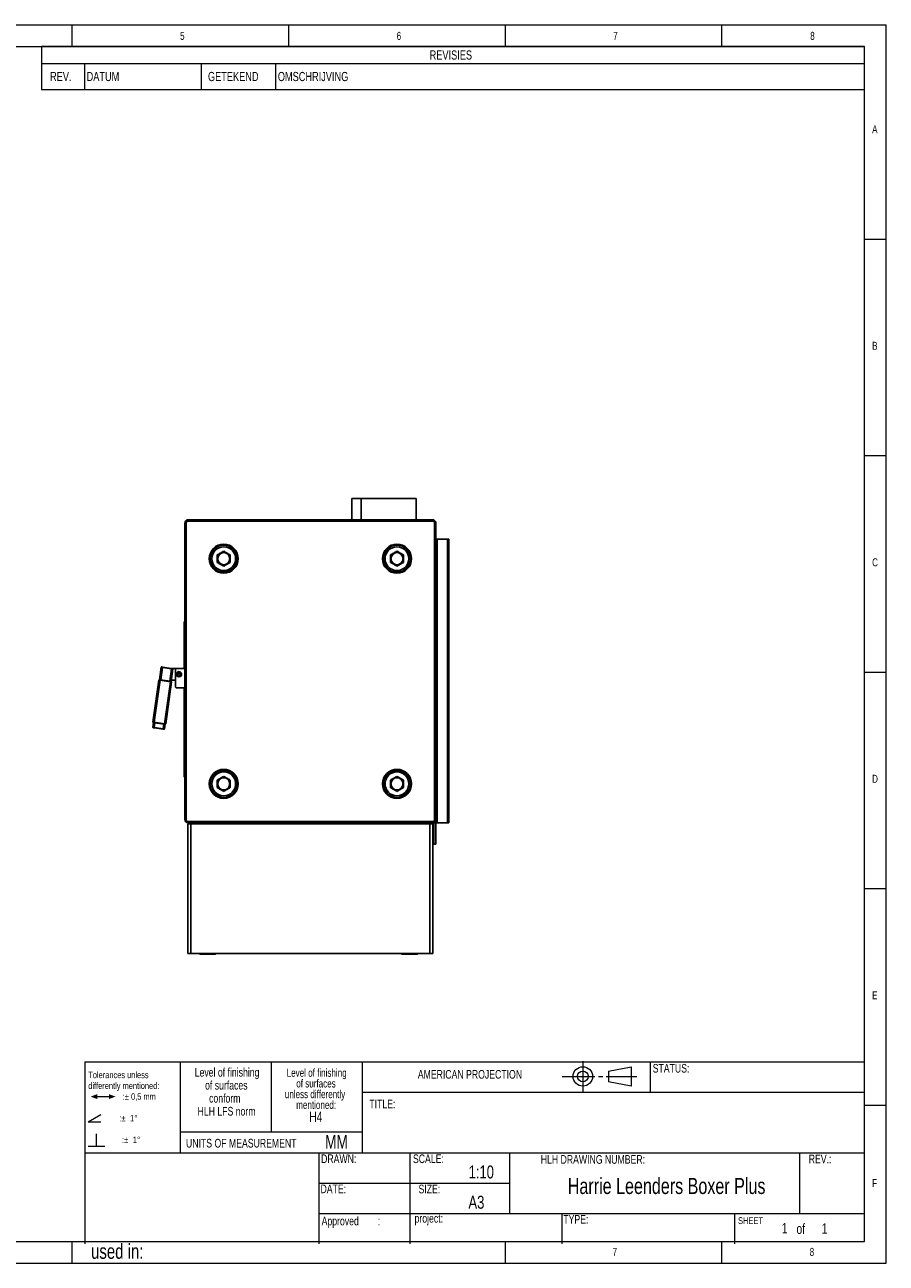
# Model space of a CAD drawing. Header units: millimetres. Extents: x 170 to 4050, y 55 to 2915.
# Tile 4 of 4: x 2061 to 4050, y 55 to 2915. Entities that reach past the tile are written whole.
import ezdxf

# ---------------------------------------------------------------- set-up
doc = ezdxf.new("R2010")
doc.units = ezdxf.units.MM
doc.header["$LTSCALE"] = 10
doc.styles.add('SLDTEXTSTYLE0', font='TXT', dxfattribs={"width": 0.75})

# ---------------------------------------------------------------- blocks, each defined once
blk = doc.blocks.new('SW_SYMBOL_GTOL_BETW')
at = {"color": 0, "linetype": 'Continuous', "lineweight": 0}
blk.add_line((8000, 5000), (22000, 5000), dxfattribs=at)
for points in [[(0, 5000), (8000, 2000), (8000, 8000)], [(22000, 2000), (22000, 8000), (30000, 5000)]]:
    blk.add_solid(points, dxfattribs=at)
blk = doc.blocks.new('SW_SYMBOL_GTOL_ANGULAR')
at = {"color": 0, "linetype": 'Continuous', "lineweight": 0}
for q in [(15000, 9380), (15000, 720)]:
    blk.add_line((0, 720), q, dxfattribs=at)
blk = doc.blocks.new('SW_SYMBOL_GTOL_PERP')
at = {"color": 0, "linetype": 'Continuous', "lineweight": 0}
for p, q in [((10000, -2500), (10000, 12500)), ((0, -2500), (20000, -2500))]:
    blk.add_line(p, q, dxfattribs=at)
blk = doc.blocks.new('SW_NOTE_0')
at = {"color": 0, "linetype": 'Continuous', "lineweight": 0, "xscale": 0.0019160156, "yscale": 0.0019160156, "zscale": 0.0019160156}
for name, p in [('SW_SYMBOL_GTOL_BETW', (5.5, -47.9)), ('SW_SYMBOL_GTOL_ANGULAR', (0, -97.9)), ('SW_SYMBOL_GTOL_PERP', (0, -147.9))]:
    blk.add_blockref(name, p, dxfattribs=at)
at = {"color": 0, "linetype": 'Continuous', "lineweight": 0, "char_height": 15, "attachment_point": 1, "style": 'SLDTEXTSTYLE0'}
for s, insert in [('Tolerances unless', (0, 19.3)), ('differently mentioned:', (0, -5.7)), (':', (79.4, -30.7)), ('%%p', (84.5, -30.7)), ('0,5 mm', (98.8, -30.7)), (':', (71.8, -80.7)), ('%%p', (76.5, -80.7)), ('1', (96.4, -80.7)), ('%%d', (106.5, -80.7)), (':', (78.1, -130.7)), ('%%p', (82.9, -130.7)), ('1', (102.8, -130.7)), ('%%d', (112.9, -130.7))]:
    blk.add_mtext(s, dxfattribs=dict(at, insert=insert))
blk = doc.blocks.new('SW_NOTE_1')
at = {"color": 0, "linetype": 'Continuous', "lineweight": 0, "char_height": 20, "attachment_point": 1, "style": 'SLDTEXTSTYLE0'}
for s, insert in [('Approved', (0, 25.8)), (':', (129.6, 25.8))]:
    blk.add_mtext(s, dxfattribs=dict(at, insert=insert))
blk = doc.blocks.new('SW_NOTE_2')
at = {"color": 0, "linetype": 'Continuous', "lineweight": 0, "attachment_point": 2, "style": 'SLDTEXTSTYLE0'}
for s, insert, char_height in [('Level of finishing', (96.4, 23.9), 18.521), ('of surfaces', (94.8, -0.8), 18.521), ('unless differently', (92.6, -25.5), 18.521), ('mentioned:', (95.2, -50.2), 18.52), ('H4', (94.5, -75.1), 23.81)]:
    blk.add_mtext(s, dxfattribs=dict(at, insert=insert, char_height=char_height))
blk = doc.blocks.new('SW_NOTE_3')
at = {"color": 0, "linetype": 'Continuous', "lineweight": 0, "char_height": 20, "attachment_point": 2, "style": 'SLDTEXTSTYLE0'}
for s, insert in [('Level of finishing', (104.1, 25.8)), ('of surfaces', (102.4, -4.2)), ('conform', (98.8, -34.2)), ('HLH LFS norm', (102.9, -64.2))]:
    blk.add_mtext(s, dxfattribs=dict(at, insert=insert))
blk = doc.blocks.new('SW_TABLEANNOTATION_0')
at = {"color": 0, "linetype": 'Continuous', "lineweight": 0}
for p, q in [((0, 0), (0, -99.4)), ((1900.2, 0), (0, 0)), ((1900.2, -99.4), (1900.2, 0)), ((0, -39.4), (1900.2, -39.4)), ((99, -39.4), (99, -99.4)), ((368.5, -39.4), (368.5, -99.4)), ((540.5, -39.4), (540.5, -99.4)), ((0, -99.4), (1900.2, -99.4))]:
    blk.add_line(p, q, dxfattribs=at)
at = {"color": 0, "linetype": 'Continuous', "lineweight": 0, "attachment_point": 1, "style": 'SLDTEXTSTYLE0'}
for s, insert, char_height in [('REVISIES', (896, -9.2), 21.17), ('REV.', (19.6, -58.9), 21.17), ('DATUM', (104, -58.9), 21.17), ('GETEKEND', (384.2, -58.9), 21.17), ('OMSCHRIJVING', (545.5, -58.9), 21.167)]:
    blk.add_mtext(s, dxfattribs=dict(at, insert=insert, char_height=char_height))

msp = doc.modelspace()

# ---------------------------------------------------------------- linework, layer by layer
at = {"color": 7, "linetype": 'Continuous', "lineweight": 0}
for p, q in [((170, 2915), (4050, 2915)), ((2170, 2915), (2170, 2865)), ((2670, 2915), (2670, 2865)), ((3170, 2915), (3170, 2865)), ((3670, 2915), (3670, 2865)), ((4050, 55), (4050, 2915)), ((220, 2865), (4000, 2865)), ((4000, 105), (4000, 2865)), ((4000, 2420), (4050, 2420)), ((4000, 1920), (4050, 1920)), ((4000, 1420), (4050, 1420)), ((4000, 920), (4050, 920)), ((2420, 520), (2420, 310)), ((4000, 420), (4050, 420)), ((220, 105), (4000, 105)), ((2170, 105), (2170, 55)), ((3170, 105), (3170, 55)), ((3670, 105), (3670, 55)), ((170, 55), (4050, 55))]:
    msp.add_line(p, q, dxfattribs=at)
for p, q in [((2815.9, 1821), (2815.9, 1772)), ((2837.5, 1821), (2815.9, 1821)), ((2837.5, 1772), (2837.5, 1821)), ((2837.5, 1821), (2837.9, 1821)), ((2837.9, 1772), (2837.9, 1821)), ((2964.9, 1821), (2837.9, 1821)), ((2964.9, 1772), (2964.9, 1821)), ((2430.4, 1764), (2433.4, 1764)), ((2430.4, 1080), (2430.4, 1764)), ((2433.4, 1764), (2433.4, 1080)), ((2438.4, 1772), (3002.4, 1772)), ((2438.4, 1772), (2438.4, 1769)), ((3002.4, 1769), (2438.4, 1769)), ((3002.4, 1769), (3002.4, 1772)), ((3007.4, 1764), (3010.4, 1764)), ((3007.4, 1080), (3007.4, 1764)), ((3010.4, 1764), (3010.4, 1080)), ((3013.4, 1727), (3010.4, 1727)), ((3013.4, 1727), (3013.4, 1072)), ((3037.4, 1727), (3013.4, 1727)), ((3037.4, 1727), (3037.4, 1072)), ((3040.4, 1727), (3037.4, 1727)), ((3040.4, 1727), (3040.4, 1072)), ((2429, 1536.1), (2430, 1537.1)), ((2429, 1534.6), (2429, 1536.1)), ((2429, 1428.8), (2429, 1534.6)), ((2429, 1534.6), (2430, 1534.6)), ((2430, 1537.1), (2430, 1534.6)), ((2430.4, 1537.1), (2430, 1537.1)), ((2430, 1534.6), (2430, 1428.8)), ((2430.4, 1534.6), (2430, 1534.6)), ((2372.1, 1402.5), (2376.1, 1431.2)), ((2379.1, 1430.8), (2375, 1402)), ((2399.9, 1427.8), (2379.1, 1430.8)), ((2379.2, 1431.7), (2400, 1428.8)), ((2370.4, 1401.7), (2356.8, 1304.6)), ((2370.4, 1401.7), (2371.6, 1402.5)), ((2373.4, 1401.3), (2373.5, 1402.2)), ((2373.5, 1402.2), (2397.3, 1398.9)), ((2395.8, 1399.1), (2399.9, 1427.8)), ((2402.8, 1427.4), (2398.8, 1398.7)), ((2399.2, 1401.7), (2399.5, 1401.7)), ((2399.5, 1403.6), (2399.5, 1401.7)), ((2399.5, 1401.7), (2409, 1401.7)), ((2410.5, 1428.7), (2400.7, 1428.7)), ((2410.5, 1428.7), (2409, 1427.2)), ((2409, 1427.2), (2409, 1385.2)), ((2430.4, 1428.7), (2410.5, 1428.7)), ((2430, 1428.8), (2429, 1428.8)), ((2429, 1428.8), (2429, 1428.7)), ((2430.4, 1428.8), (2430, 1428.8)), ((2373.4, 1401.3), (2359.8, 1304.2)), ((2397.2, 1397.9), (2373.4, 1401.3)), ((2397.2, 1397.9), (2383.5, 1300.9)), ((2400.1, 1397.5), (2386.5, 1300.5)), ((2397.3, 1398.9), (2397.2, 1397.9)), ((2399.3, 1398.6), (2400.1, 1397.5)), ((2409, 1385.2), (2410.5, 1383.7)), ((2410.5, 1383.7), (2430.4, 1383.7)), ((2429, 1383.7), (2429, 1383.6)), ((2429, 1179.6), (2429, 1383.6)), ((2429, 1383.6), (2430, 1383.6)), ((2430, 1383.6), (2430, 1179.6)), ((2430.4, 1383.6), (2430, 1383.6)), ((2356.6, 1292.5), (2358.1, 1303.4)), ((2357.6, 1303.5), (2356.8, 1304.6)), ((2380.2, 1288.2), (2359.4, 1291.1)), ((2359.6, 1303.2), (2359.8, 1304.2)), ((2383.4, 1299.9), (2359.6, 1303.2)), ((2359.6, 1292.1), (2361.1, 1303)), ((2359.6, 1292.1), (2380.4, 1289.2)), ((2359.8, 1304.2), (2383.5, 1300.9)), ((2380.4, 1289.2), (2381.9, 1300.1)), ((2383.3, 1288.8), (2384.9, 1299.7)), ((2383.5, 1300.9), (2383.4, 1299.9)), ((2386.5, 1300.5), (2385.4, 1299.6)), ((2430, 1179.6), (2429, 1179.6)), ((2429, 1178.1), (2429, 1179.6)), ((2430, 1177.1), (2429, 1178.1)), ((2430, 1179.6), (2430, 1177.1)), ((2430.4, 1179.6), (2430, 1179.6)), ((2430.4, 1177.1), (2430, 1177.1)), ((2430.4, 1080), (2433.4, 1080)), ((2437.4, 770), (2437.4, 1070)), ((2444.4, 1070), (2437.4, 1070)), ((2438.4, 1075), (3002.4, 1075)), ((2438.4, 1072), (2438.4, 1075)), ((3002.4, 1072), (2438.4, 1072)), ((2444.4, 770), (2444.4, 1070)), ((2996.4, 1070), (2444.4, 1070)), ((2508.9, 1071), (2508.9, 1070.6)), ((2509.4, 1071), (2508.9, 1071)), ((2525.4, 1071), (2509.4, 1071)), ((2525.4, 1072), (2525.4, 1070)), ((2915.4, 1072), (2915.4, 1070)), ((3002.3, 1071), (2915.4, 1071)), ((2996.4, 770), (2996.4, 1070)), ((3003.4, 1070), (2996.4, 1070)), ((3002.9, 1071), (3002.3, 1071)), ((3002.4, 1075), (3002.4, 1072)), ((3008.4, 1072), (3002.4, 1072)), ((3002.9, 1071), (3002.9, 1070.6)), ((3003.4, 770), (3003.4, 1070)), ((3003.8, 1068.5), (3003.4, 1068.5)), ((3003.8, 1033.5), (3003.8, 1068.5)), ((3003.9, 1068.5), (3005.4, 1068.5)), ((3003.9, 1033.5), (3003.9, 1068.5)), ((3005.4, 1072.6), (3005.4, 1023)), ((3007.4, 1080), (3010.4, 1080)), ((3008.4, 1072), (3008.4, 1074.7)), ((3010.4, 1080), (3010.4, 1023)), ((3013.4, 1072), (3010.4, 1072)), ((3037.4, 1072), (3013.4, 1072)), ((3040.4, 1072), (3037.4, 1072)), ((3003.4, 1033.5), (3003.8, 1033.5)), ((3005.4, 1033.5), (3003.9, 1033.5)), ((3010.4, 1023), (3005.4, 1023)), ((2444.4, 770), (2437.4, 770)), ((2996.4, 770), (2444.4, 770)), ((2501.4, 769), (2465.4, 769)), ((2967.4, 769), (2931.4, 769)), ((3003.4, 770), (2996.4, 770))]:
    msp.add_line(p, q)
at = {"color": 8, "linetype": 'Continuous', "lineweight": 15}
for p, q in [((2200, 520), (4000, 520)), ((2200, 520), (2200, 100)), ((2420, 520), (2420, 310)), ((2630, 520), (2630, 358.1)), ((2840, 520), (2840, 310))]:
    msp.add_line(p, q, dxfattribs=at)
at = {"color": 8, "linetype": 'Continuous', "lineweight": 0}
for p, q in [((2840, 520), (2840, 310)), ((3349.5, 521.4), (3349.5, 451.4)), ((3505.3, 520), (3505.3, 450)), ((3302, 486.4), (3377.5, 486.4)), ((3385.4, 486.4), (3395.4, 486.4)), ((3403.2, 486.4), (3474.5, 486.4)), ((3408.6, 498.9), (3461.1, 508.9)), ((3408.6, 498.9), (3408.6, 473.9)), ((3461.1, 508.9), (3461.1, 463.9)), ((3461.1, 463.9), (3408.6, 473.9)), ((2840, 450), (4000, 450)), ((2420, 358.1), (2840, 358.1)), ((2200, 310), (4000, 310)), ((2740, 310), (2740, 100)), ((2950, 310), (2950, 100)), ((3180, 310), (3180, 170)), ((3850, 310), (3850, 170)), ((2740, 240), (3180, 240)), ((2740, 170), (3999, 170)), ((3300.9, 170), (3300.9, 100)), ((3700, 170), (3700, 100))]:
    msp.add_line(p, q, dxfattribs=at)
at = {"flags": 128}
for points in [[(2379.1, 1430.8), (2378.5, 1430.8), (2377.9, 1430.9), (2377.4, 1431), (2377, 1431.1), (2376.6, 1431.1), (2376.3, 1431.1), (2376.1, 1431.2), (2376.1, 1431.2)], [(2377.2, 1432), (2377.3, 1432), (2377.4, 1432), (2377.6, 1432), (2377.8, 1431.9), (2378.1, 1431.9), (2378.4, 1431.9), (2378.8, 1431.8), (2379.2, 1431.7)], [(2379.1, 1430.8), (2379.1, 1431), (2379.1, 1431.1), (2379.1, 1431.3), (2379.2, 1431.5), (2379.2, 1431.6), (2379.2, 1431.7), (2379.2, 1431.7), (2379.2, 1431.7)], [(2373.4, 1401.3), (2372.8, 1401.3), (2372.3, 1401.4), (2371.7, 1401.5), (2371.3, 1401.6), (2370.9, 1401.6), (2370.7, 1401.6), (2370.5, 1401.7), (2370.4, 1401.7)], [(2371.6, 1402.5), (2371.6, 1402.5), (2371.7, 1402.5), (2371.9, 1402.5), (2372.1, 1402.4), (2372.4, 1402.4), (2372.8, 1402.4), (2373.2, 1402.3), (2373.5, 1402.2)], [(2399.9, 1427.8), (2399.9, 1428), (2399.9, 1428.2), (2399.9, 1428.4), (2400, 1428.5), (2400, 1428.7), (2400, 1428.8), (2400, 1428.8), (2400, 1428.8)], [(2402.8, 1427.4), (2402.8, 1427.4), (2402.6, 1427.4), (2402.3, 1427.5), (2402, 1427.5), (2401.5, 1427.6), (2401, 1427.7), (2400.4, 1427.8), (2399.9, 1427.8)], [(2400, 1428.8), (2400.4, 1428.8), (2400.8, 1428.7), (2401.1, 1428.7), (2401.4, 1428.6), (2401.6, 1428.6), (2401.8, 1428.6), (2401.9, 1428.6), (2402, 1428.5)], [(2400.1, 1397.5), (2400.1, 1397.5), (2399.9, 1397.5), (2399.6, 1397.6), (2399.3, 1397.6), (2398.8, 1397.7), (2398.3, 1397.8), (2397.7, 1397.8), (2397.2, 1397.9)], [(2397.3, 1398.9), (2397.7, 1398.9), (2398.1, 1398.8), (2398.4, 1398.8), (2398.7, 1398.7), (2399, 1398.7), (2399.1, 1398.7), (2399.2, 1398.6), (2399.3, 1398.6)], [(2356.6, 1292.5), (2356.7, 1292.5), (2356.8, 1292.5), (2357.1, 1292.5), (2357.5, 1292.4), (2357.9, 1292.4), (2358.4, 1292.3), (2359, 1292.2), (2359.6, 1292.1)], [(2356.8, 1304.6), (2356.8, 1304.6), (2357, 1304.6), (2357.3, 1304.6), (2357.7, 1304.5), (2358.1, 1304.4), (2358.6, 1304.4), (2359.2, 1304.3), (2359.8, 1304.2)], [(2359.4, 1291.1), (2359.1, 1291.2), (2358.7, 1291.2), (2358.3, 1291.3), (2358, 1291.3), (2357.8, 1291.4), (2357.6, 1291.4), (2357.5, 1291.4), (2357.5, 1291.4)], [(2359.6, 1303.2), (2359.2, 1303.3), (2358.9, 1303.3), (2358.5, 1303.4), (2358.2, 1303.4), (2358, 1303.5), (2357.8, 1303.5), (2357.7, 1303.5), (2357.6, 1303.5)], [(2359.6, 1292.1), (2359.5, 1291.9), (2359.5, 1291.7), (2359.5, 1291.6), (2359.5, 1291.4), (2359.5, 1291.3), (2359.4, 1291.2), (2359.4, 1291.1), (2359.4, 1291.1)], [(2380.2, 1288.2), (2380.2, 1288.2), (2380.2, 1288.3), (2380.3, 1288.4), (2380.3, 1288.5), (2380.3, 1288.6), (2380.3, 1288.8), (2380.3, 1289), (2380.4, 1289.2)], [(2382.2, 1287.9), (2382.2, 1287.9), (2382.1, 1288), (2381.9, 1288), (2381.6, 1288), (2381.3, 1288.1), (2381, 1288.1), (2380.6, 1288.2), (2380.2, 1288.2)], [(2380.4, 1289.2), (2381, 1289.1), (2381.5, 1289), (2382, 1289), (2382.5, 1288.9), (2382.8, 1288.9), (2383.1, 1288.8), (2383.3, 1288.8), (2383.3, 1288.8)], [(2385.4, 1299.6), (2385.3, 1299.6), (2385.2, 1299.6), (2385, 1299.7), (2384.8, 1299.7), (2384.5, 1299.7), (2384.1, 1299.8), (2383.8, 1299.8), (2383.4, 1299.9)], [(2383.5, 1300.9), (2384.1, 1300.8), (2384.7, 1300.7), (2385.2, 1300.6), (2385.6, 1300.6), (2386, 1300.5), (2386.3, 1300.5), (2386.4, 1300.5), (2386.5, 1300.5)]]:
    msp.add_lwpolyline(points, dxfattribs=at)
for centre, radius in [((2520.4, 1682), 33.5), ((2520.4, 1682), 32.5), ((2520.4, 1682), 31.1), ((2520.4, 1682), 27.5), ((2520.4, 1682), 14.5), ((2520.4, 1682), 14), ((2920.4, 1682), 33.5), ((2920.4, 1682), 32.5), ((2920.4, 1682), 31.1), ((2920.4, 1682), 27.5), ((2920.4, 1682), 14.5), ((2920.4, 1682), 14), ((2417.1, 1415.2), 6.05), ((2417.1, 1415.2), 4.9), ((2417.1, 1415.2), 2.5), ((2520.4, 1162), 33.5), ((2520.4, 1162), 32.5), ((2520.4, 1162), 31.1), ((2520.4, 1162), 27.5), ((2520.4, 1162), 14.5), ((2520.4, 1162), 14), ((2920.4, 1162), 33.5), ((2920.4, 1162), 32.5), ((2920.4, 1162), 31.1), ((2920.4, 1162), 27.5), ((2920.4, 1162), 14.5), ((2920.4, 1162), 14)]:
    msp.add_circle(centre, radius)
at = {"color": 8, "linetype": 'Continuous', "lineweight": 0}
for radius in [22.5, 12.5]:
    msp.add_circle((3349.5, 486.4), radius, dxfattribs=at)
for centre, radius, start, end in [((2438.4, 1764), 8, 90, 180), ((2438.4, 1764), 5, 90, 180), ((3002.4, 1764), 8, 0, 90), ((3002.4, 1764), 5, 0, 90), ((2520.4, 1682), 15, 120, 180), ((2520.4, 1682), 15, 60, 120), ((2520.4, 1682), 15, 0, 60), ((2920.4, 1682), 15, 120, 180), ((2920.4, 1682), 15, 60, 120), ((2920.4, 1682), 15, 0, 60), ((2520.4, 1682), 15, 180, 240), ((2520.4, 1682), 15, 240, 300), ((2520.4, 1682), 15, 300, 0), ((2920.4, 1682), 15, 180, 240), ((2920.4, 1682), 15, 240, 300), ((2920.4, 1682), 15, 300, 0), ((2377.1, 1431), 1, 82, 172), ((2401.8, 1427.6), 1, 352, 82), ((2357.6, 1292.4), 1, 172, 262), ((2382.4, 1288.9), 1, 262, 352), ((2520.4, 1162), 15, 120, 180), ((2520.4, 1162), 15, 60, 120), ((2520.4, 1162), 15, 0, 60), ((2920.4, 1162), 15, 120, 180), ((2920.4, 1162), 15, 60, 120), ((2920.4, 1162), 15, 0, 60), ((2520.4, 1162), 15, 180, 240), ((2520.4, 1162), 15, 240, 300), ((2520.4, 1162), 15, 300, 0), ((2920.4, 1162), 15, 180, 240), ((2920.4, 1162), 15, 240, 300), ((2920.4, 1162), 15, 300, 0), ((2438.4, 1080), 8, 180, 270), ((2438.4, 1080), 5, 180, 270), ((3002.4, 1080), 5, 270, 0), ((3002.4, 1080), 8, 270, 0), ((2465.4, 770), 1, 180, 270), ((2501.4, 770), 1, 270, 0), ((2931.4, 770), 1, 180, 270), ((2967.4, 770), 1, 270, 0)]:
    msp.add_arc(centre, radius, start, end)
for points, knots in [([(2512.9, 1695), (2512.7, 1694.9), (2511.3, 1694.1), (2508.8, 1692.7), (2506.5, 1691.4), (2505.4, 1690.7)], [0, 0, 0, 0, 0.070104, 0.530791, 1, 1, 1, 1]), ([(2505.4, 1682), (2505.4, 1683.1), (2505.4, 1685.4), (2505.4, 1688.3), (2505.4, 1690), (2505.4, 1690.7)], [0, 0, 0, 0, 0.377867, 0.761104, 1, 1, 1, 1]), ([(2520.4, 1699.4), (2519.2, 1698.6), (2516.7, 1697.2), (2514.2, 1695.8), (2512.9, 1695)], [0, 0, 0, 0, 0.495457, 1, 1, 1, 1]), ([(2527.9, 1695), (2527.7, 1695.1), (2526.3, 1695.9), (2523.8, 1697.4), (2521.5, 1698.7), (2520.4, 1699.4)], [0, 0, 0, 0, 0.070103, 0.530793, 1, 1, 1, 1]), ([(2535.4, 1690.7), (2534.2, 1691.4), (2531.7, 1692.8), (2529.2, 1694.3), (2527.9, 1695)], [0, 0, 0, 0, 0.495459, 1, 1, 1, 1]), ([(2535.4, 1682), (2535.4, 1683.1), (2535.4, 1685.4), (2535.4, 1688.3), (2535.4, 1690), (2535.4, 1690.7)], [0, 0, 0, 0, 0.377867, 0.761104, 1, 1, 1, 1]), ([(2912.9, 1695), (2912.7, 1694.9), (2911.3, 1694.1), (2908.8, 1692.7), (2906.5, 1691.4), (2905.4, 1690.7)], [0, 0, 0, 0, 0.070104, 0.53079, 1, 1, 1, 1]), ([(2905.4, 1690.7), (2905.4, 1689.3), (2905.4, 1686.4), (2905.4, 1683.5), (2905.4, 1682)], [0, 0, 0, 0, 0.495457, 1, 1, 1, 1]), ([(2920.4, 1699.4), (2919.2, 1698.6), (2916.7, 1697.2), (2914.2, 1695.8), (2912.9, 1695)], [0, 0, 0, 0, 0.495456, 1, 1, 1, 1]), ([(2927.9, 1695), (2926.9, 1695.6), (2925, 1696.7), (2922.5, 1698.1), (2921, 1699), (2920.4, 1699.4)], [0, 0, 0, 0, 0.377874, 0.761107, 1, 1, 1, 1]), ([(2935.4, 1690.7), (2934.5, 1691.2), (2932.6, 1692.3), (2930.1, 1693.7), (2928.5, 1694.7), (2927.9, 1695)], [0, 0, 0, 0, 0.371423, 0.746149, 1, 1, 1, 1]), ([(2935.4, 1682), (2935.4, 1682.2), (2935.4, 1683.8), (2935.4, 1686.7), (2935.4, 1689.4), (2935.4, 1690.7)], [0, 0, 0, 0, 0.070102, 0.530791, 1, 1, 1, 1]), ([(2505.4, 1673.4), (2505.4, 1674.4), (2505.4, 1676.5), (2505.4, 1679.4), (2505.4, 1681.3), (2505.4, 1682)], [0, 0, 0, 0, 0.371418, 0.746149, 1, 1, 1, 1]), ([(2505.4, 1673.4), (2506.6, 1672.7), (2509, 1671.2), (2511.6, 1669.8), (2512.9, 1669)], [0, 0, 0, 0, 0.495456, 1, 1, 1, 1]), ([(2512.9, 1669), (2513, 1668.9), (2514.4, 1668.2), (2516.9, 1666.7), (2519.2, 1665.4), (2520.4, 1664.7)], [0, 0, 0, 0, 0.070104, 0.53079, 1, 1, 1, 1]), ([(2520.4, 1664.7), (2521.6, 1665.4), (2524, 1666.8), (2526.6, 1668.3), (2527.9, 1669)], [0, 0, 0, 0, 0.495458, 1, 1, 1, 1]), ([(2527.9, 1669), (2528, 1669.1), (2529.4, 1669.9), (2531.9, 1671.4), (2534.2, 1672.7), (2535.4, 1673.4)], [0, 0, 0, 0, 0.070103, 0.530792, 1, 1, 1, 1]), ([(2535.4, 1673.4), (2535.4, 1674.4), (2535.4, 1676.5), (2535.4, 1679.4), (2535.4, 1681.3), (2535.4, 1682)], [0, 0, 0, 0, 0.371418, 0.746149, 1, 1, 1, 1]), ([(2905.4, 1682), (2905.4, 1681.8), (2905.4, 1680.3), (2905.4, 1677.3), (2905.4, 1674.7), (2905.4, 1673.4)], [0, 0, 0, 0, 0.070102, 0.530791, 1, 1, 1, 1]), ([(2912.9, 1669), (2911.9, 1669.6), (2910, 1670.7), (2907.5, 1672.2), (2906, 1673), (2905.4, 1673.4)], [0, 0, 0, 0, 0.377874, 0.761107, 1, 1, 1, 1]), ([(2920.4, 1664.7), (2919.5, 1665.2), (2917.6, 1666.3), (2915.1, 1667.7), (2913.5, 1668.7), (2912.9, 1669)], [0, 0, 0, 0, 0.371423, 0.746149, 1, 1, 1, 1]), ([(2920.4, 1664.7), (2921.6, 1665.4), (2924, 1666.8), (2926.6, 1668.3), (2927.9, 1669)], [0, 0, 0, 0, 0.495459, 1, 1, 1, 1]), ([(2927.9, 1669), (2928, 1669.1), (2929.4, 1669.9), (2931.9, 1671.4), (2934.2, 1672.7), (2935.4, 1673.4)], [0, 0, 0, 0, 0.070103, 0.530793, 1, 1, 1, 1]), ([(2935.4, 1673.4), (2935.4, 1674.8), (2935.4, 1677.6), (2935.4, 1680.6), (2935.4, 1682)], [0, 0, 0, 0, 0.495457, 1, 1, 1, 1]), ([(2512.9, 1175), (2512.2, 1174.7), (2511.6, 1174.3), (2510.3, 1173.6), (2509.7, 1173.2), (2507.8, 1172.1), (2506.6, 1171.4), (2505.4, 1170.7)], [0, 0, 0, 0, 0.25, 0.25, 0.5, 0.5, 1, 1, 1, 1]), ([(2520.4, 1179.4), (2519.1, 1178.6), (2517.9, 1177.9), (2515.4, 1176.5), (2514.1, 1175.8), (2512.9, 1175)], [0, 0, 0, 0, 0.5, 0.5, 1, 1, 1, 1]), ([(2520.4, 1179.4), (2521.6, 1178.6), (2522.8, 1177.9), (2525.3, 1176.5), (2526.6, 1175.8), (2527.9, 1175)], [0, 0, 0, 0, 0.5, 0.5, 1, 1, 1, 1]), ([(2527.9, 1175), (2528.5, 1174.7), (2529.1, 1174.3), (2530.4, 1173.6), (2531.1, 1173.2), (2532.9, 1172.1), (2534.2, 1171.4), (2535.4, 1170.7)], [0, 0, 0, 0, 0.25, 0.25, 0.5, 0.5, 1, 1, 1, 1]), ([(2912.9, 1175), (2912.2, 1174.7), (2911.6, 1174.3), (2910.3, 1173.6), (2909.7, 1173.2), (2907.8, 1172.1), (2906.6, 1171.4), (2905.4, 1170.7)], [0, 0, 0, 0, 0.25, 0.25, 0.5, 0.5, 1, 1, 1, 1]), ([(2920.4, 1179.4), (2919.1, 1178.6), (2917.9, 1177.9), (2915.4, 1176.5), (2914.1, 1175.8), (2912.9, 1175)], [0, 0, 0, 0, 0.5, 0.5, 1, 1, 1, 1]), ([(2927.9, 1175), (2927.2, 1175.4), (2926.6, 1175.8), (2925.3, 1176.5), (2924.7, 1176.9), (2922.8, 1177.9), (2921.6, 1178.6), (2920.4, 1179.4)], [0, 0, 0, 0, 0.25, 0.25, 0.5, 0.5, 1, 1, 1, 1]), ([(2935.4, 1170.7), (2934.1, 1171.4), (2932.9, 1172.1), (2930.4, 1173.6), (2929.1, 1174.3), (2927.9, 1175)], [0, 0, 0, 0, 0.5, 0.5, 1, 1, 1, 1]), ([(2505.4, 1170.7), (2505.4, 1169.3), (2505.4, 1167.8), (2505.4, 1165), (2505.4, 1163.5), (2505.4, 1162)], [0, 0, 0, 0, 0.5, 0.5, 1, 1, 1, 1]), ([(2505.4, 1162), (2505.4, 1161.3), (2505.4, 1160.6), (2505.4, 1159.1), (2505.4, 1158.4), (2505.4, 1156.2), (2505.4, 1154.8), (2505.4, 1153.4)], [0, 0, 0, 0, 0.25, 0.25, 0.5, 0.5, 1, 1, 1, 1]), ([(2505.4, 1153.4), (2506.6, 1152.7), (2507.8, 1151.9), (2510.3, 1150.5), (2511.6, 1149.8), (2512.9, 1149)], [0, 0, 0, 0, 0.5, 0.5, 1, 1, 1, 1]), ([(2512.9, 1149), (2513.5, 1148.7), (2514.1, 1148.3), (2515.4, 1147.6), (2516.1, 1147.2), (2517.9, 1146.1), (2519.2, 1145.4), (2520.4, 1144.7)], [0, 0, 0, 0, 0.25, 0.25, 0.5, 0.5, 1, 1, 1, 1]), ([(2520.4, 1144.7), (2521.6, 1145.4), (2522.8, 1146.1), (2525.3, 1147.6), (2526.6, 1148.3), (2527.9, 1149)], [0, 0, 0, 0, 0.5, 0.5, 1, 1, 1, 1]), ([(2527.9, 1149), (2528.5, 1149.4), (2529.1, 1149.8), (2530.4, 1150.5), (2531, 1150.9), (2532.9, 1152), (2534.1, 1152.7), (2535.4, 1153.4)], [0, 0, 0, 0, 0.25, 0.25, 0.5, 0.5, 1, 1, 1, 1]), ([(2535.4, 1162), (2535.4, 1162.8), (2535.4, 1163.5), (2535.4, 1165), (2535.4, 1165.7), (2535.4, 1167.9), (2535.4, 1169.3), (2535.4, 1170.7)], [0, 0, 0, 0, 0.25, 0.25, 0.5, 0.5, 1, 1, 1, 1]), ([(2535.4, 1153.4), (2535.4, 1154.8), (2535.4, 1156.2), (2535.4, 1159.1), (2535.4, 1160.6), (2535.4, 1162)], [0, 0, 0, 0, 0.5, 0.5, 1, 1, 1, 1]), ([(2905.4, 1170.7), (2905.4, 1169.3), (2905.4, 1167.8), (2905.4, 1165), (2905.4, 1163.5), (2905.4, 1162)], [0, 0, 0, 0, 0.5, 0.5, 1, 1, 1, 1]), ([(2905.4, 1162), (2905.4, 1161.3), (2905.4, 1160.6), (2905.4, 1159.1), (2905.4, 1158.4), (2905.4, 1156.2), (2905.4, 1154.8), (2905.4, 1153.4)], [0, 0, 0, 0, 0.25, 0.25, 0.5, 0.5, 1, 1, 1, 1]), ([(2905.4, 1153.4), (2906.6, 1152.7), (2907.8, 1151.9), (2910.3, 1150.5), (2911.6, 1149.8), (2912.9, 1149)], [0, 0, 0, 0, 0.5, 0.5, 1, 1, 1, 1]), ([(2912.9, 1149), (2913.5, 1148.7), (2914.1, 1148.3), (2915.4, 1147.6), (2916, 1147.2), (2917.9, 1146.1), (2919.1, 1145.4), (2920.4, 1144.7)], [0, 0, 0, 0, 0.25, 0.25, 0.5, 0.5, 1, 1, 1, 1]), ([(2920.4, 1144.7), (2921.6, 1145.4), (2922.8, 1146.1), (2925.3, 1147.6), (2926.6, 1148.3), (2927.9, 1149)], [0, 0, 0, 0, 0.5, 0.5, 1, 1, 1, 1]), ([(2927.9, 1149), (2928.5, 1149.4), (2929.1, 1149.8), (2930.4, 1150.5), (2931, 1150.9), (2932.9, 1152), (2934.1, 1152.7), (2935.4, 1153.4)], [0, 0, 0, 0, 0.25, 0.25, 0.5, 0.5, 1, 1, 1, 1]), ([(2935.4, 1170.7), (2935.4, 1169.3), (2935.4, 1167.8), (2935.4, 1165), (2935.4, 1163.5), (2935.4, 1162)], [0, 0, 0, 0, 0.5, 0.5, 1, 1, 1, 1]), ([(2935.4, 1162), (2935.4, 1161.3), (2935.4, 1160.6), (2935.4, 1159.1), (2935.4, 1158.4), (2935.4, 1156.2), (2935.4, 1154.8), (2935.4, 1153.4)], [0, 0, 0, 0, 0.25, 0.25, 0.5, 0.5, 1, 1, 1, 1]), ([(2508.9, 1071), (2508.6, 1071), (2508, 1070.9), (2507.3, 1070.5), (2507, 1070.2), (2506.9, 1070)], [0, 0, 0, 0, 0.394735, 0.789541, 1, 1, 1, 1]), ([(2508.6, 1070), (2508.6, 1070.1), (2508.7, 1070.4), (2509, 1070.8), (2509.2, 1071), (2509.4, 1071), (2509.4, 1071)], [0, 0, 0, 0, 0.077834, 0.47008, 0.862322, 1, 1, 1, 1]), ([(3002.3, 1071), (3002.4, 1071), (3002.6, 1070.9), (3002.9, 1070.5), (3003.1, 1070.2), (3003.2, 1070)], [0, 0, 0, 0, 0.394734, 0.789545, 1, 1, 1, 1]), ([(3005.4, 1068.5), (3005.3, 1068.8), (3005.3, 1069.4), (3004.8, 1070.2), (3004.1, 1070.8), (3003.4, 1071), (3003, 1071), (3002.9, 1071)], [0, 0, 0, 0, 0.229799, 0.459637, 0.689483, 0.919328, 1, 1, 1, 1]), ([(3003.4, 1069.6), (3003.5, 1069.4), (3003.6, 1069), (3003.8, 1068.6), (3003.8, 1068.5)], [0, 0, 0, 0, 0.719295, 1, 1, 1, 1]), ([(3003.9, 1068.5), (3003.9, 1068.7), (3003.8, 1069), (3003.6, 1069.2), (3003.5, 1069.3)], [0, 0, 0, 0, 0.535857, 1, 1, 1, 1]), ([(3003.8, 1033.5), (3003.7, 1033.2), (3003.6, 1032.6), (3003.4, 1032.1), (3003.4, 1031.9)], [0, 0, 0, 0, 0.541173, 1, 1, 1, 1]), ([(3003.4, 1031.1), (3003.5, 1031.1), (3003.9, 1031.2), (3004.5, 1031.6), (3005.1, 1032.3), (3005.3, 1033), (3005.4, 1033.4), (3005.4, 1033.5)], [0, 0, 0, 0, 0.113567, 0.380642, 0.637948, 0.885968, 1, 1, 1, 1]), ([(3003.7, 1032.9), (3003.7, 1033), (3003.8, 1033.1), (3003.9, 1033.3), (3003.9, 1033.5), (3003.9, 1033.5)], [0, 0, 0, 0, 0.30138, 0.773529, 1, 1, 1, 1])]:
    msp.add_open_spline(points, degree=3, knots=knots)

# ---------------------------------------------------------------- block references
at = {"color": 7, "linetype": 'Continuous', "lineweight": 0}
msp.add_blockref('SW_TABLEANNOTATION_0', (2099.8, 2865), dxfattribs=at)
at = {"color": 8, "linetype": 'Continuous', "lineweight": 0}
for name, p in [('SW_NOTE_0', (2207.6, 478.1)), ('SW_NOTE_3', (2424, 480.2)), ('SW_NOTE_2', (2638.6, 480.2)), ('SW_NOTE_1', (2746.4, 136.7))]:
    msp.add_blockref(name, p, dxfattribs=at)

# ---------------------------------------------------------------- texts
at = {"color": 7, "linetype": 'Continuous', "lineweight": 0, "char_height": 18.5, "attachment_point": 1, "style": 'SLDTEXTSTYLE0'}
for s, insert in [('5', (2419.7, 2898.6)), ('6', (2919.7, 2898.6)), ('7', (3419.7, 2898.6)), ('8', (3874.6, 2898.6)), ('A', (4017.5, 2682.9)), ('B', (4017.5, 2182.9)), ('C', (4017.5, 1682.9)), ('D', (4017.5, 1182.9)), ('E', (4017.5, 682.9)), ('F', (4017.5, 249.2)), ('7', (3418.3, 90.4)), ('8', (3873.3, 90.4))]:
    msp.add_mtext(s, dxfattribs=dict(at, insert=insert))
at = {"color": 8, "linetype": 'Continuous', "lineweight": 0, "style": 'SLDTEXTSTYLE0'}
for s, insert, char_height, attachment_point in [('STATUS:', (3510.8, 515.2), 20, 1), ('AMERICAN PROJECTION', (2968.5, 501.2), 20, 1), ('TITLE:', (2856.6, 432.6), 20, 1), ('MM', (2754.4, 351.1), 31.5, 1), ('UNITS OF MEASUREMENT', (2433.3, 342.2), 20, 1), ('DRAWN:', (2745.2, 306.3), 20, 1), ('SCALE:', (2957.3, 306.3), 20, 1), ('HLH DRAWING NUMBER:', (3252.4, 304.7), 20, 1), ('REV.:', (3871.1, 305.8), 20, 1), ('1:10', (3085.7, 280.7), 30, 1), ('DATE:', (2743.9, 236.8), 20, 1), ('SIZE:', (2970.1, 236.4), 20, 1), ('Harrie Leenders Boxer Plus', (3543, 251.9), 37.042, 2), ('A3', (3085.4, 210.8), 30, 1), ('project:', (2961, 168.7), 20, 1), ('TYPE:', (3304.5, 166.3), 20, 1), ('SHEET', (3707.8, 161.3), 15.88, 1), ('1', (3808.8, 147.9), 23.8, 1), ('of', (3842.7, 146.4), 23.83, 1), ('1', (3901, 147), 23.8, 1), ('used in:', (2214.1, 99.6), 34.4, 1)]:
    msp.add_mtext(s, dxfattribs=dict(at, insert=insert, char_height=char_height, attachment_point=attachment_point))

doc.saveas('drawing.dxf')
